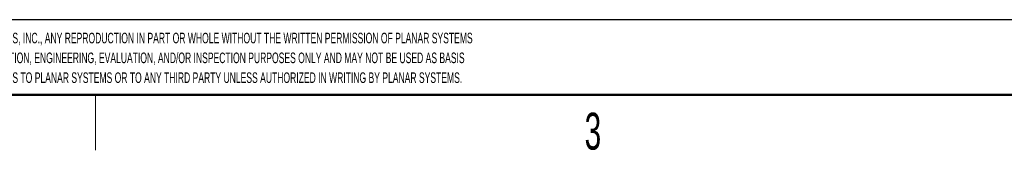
# Model space of a CAD drawing. Header units: millimetres. Extents: x 19 to 844, y 7 to 552.
# Tile 34 of 63: x 531 to 639, y 7 to 21. Entities that reach past the tile are written whole.
import ezdxf

# ---------------------------------------------------------------- set-up
doc = ezdxf.new("R2010")
doc.units = ezdxf.units.MM
doc.styles.add('SLDTEXTSTYLE0', font='TXT', dxfattribs={"width": 0.605})

# ---------------------------------------------------------------- blocks, each defined once
blk = doc.blocks.new('SW_NOTE_0')
at = {"color": 0, "linetype": 'Continuous', "lineweight": 0, "char_height": 1.15, "attachment_point": 1, "style": 'SLDTEXTSTYLE0'}
for s, insert in [('THIS DRAWING CONTAINS INFORMATION PROPRIETARY TO PLANAR SYSTEMS, INC., ANY REPRODUCTION IN PART OR WHOLE WITHOUT THE WRITTEN PERMISSION OF PLANAR SYSTEMS', (0, 1.48)), ('IS PROHIBITED. THIS DRAWING IS SUPPLIED FOR INFORMATION, IDENTIFICATION, ENGINEERING, EVALUATION, AND/OR INSPECTION PURPOSES ONLY AND MAY NOT BE USED AS BASIS', (0, -0.67)), ('FOR THE MANUFACTURING OF PRODUCTS OR THE FURNISHING OF SERVICES TO PLANAR SYSTEMS OR TO ANY THIRD PARTY UNLESS AUTHORIZED IN WRITING BY PLANAR SYSTEMS.', (0, -2.82))]:
    blk.add_mtext(s, dxfattribs=dict(at, insert=insert))

msp = doc.modelspace()

# ---------------------------------------------------------------- linework, layer by layer
at = {"color": 7, "linetype": 'Continuous', "lineweight": 25}
msp.add_line((641.35, 20.837), (491.795, 20.837), dxfattribs=at)
at = {"color": 7, "linetype": 'Continuous', "lineweight": 50}
msp.add_line((25.4, 12.7), (838.2, 12.7), dxfattribs=at)
at = {"color": 7, "linetype": 'Continuous', "lineweight": 18}
msp.add_line((539.75, 12.7), (539.75, 6.7), dxfattribs=at)

# ---------------------------------------------------------------- block references
at = {"color": 7, "linetype": 'Continuous', "lineweight": 0}
msp.add_blockref('SW_NOTE_0', (495.449, 17.947), dxfattribs=at)

# ---------------------------------------------------------------- texts
at = {"color": 7, "linetype": 'Continuous', "lineweight": 0, "insert": (593.814, 10.745), "char_height": 4, "attachment_point": 2, "style": 'SLDTEXTSTYLE0'}
msp.add_mtext('3', dxfattribs=at)

doc.saveas('drawing.dxf')
